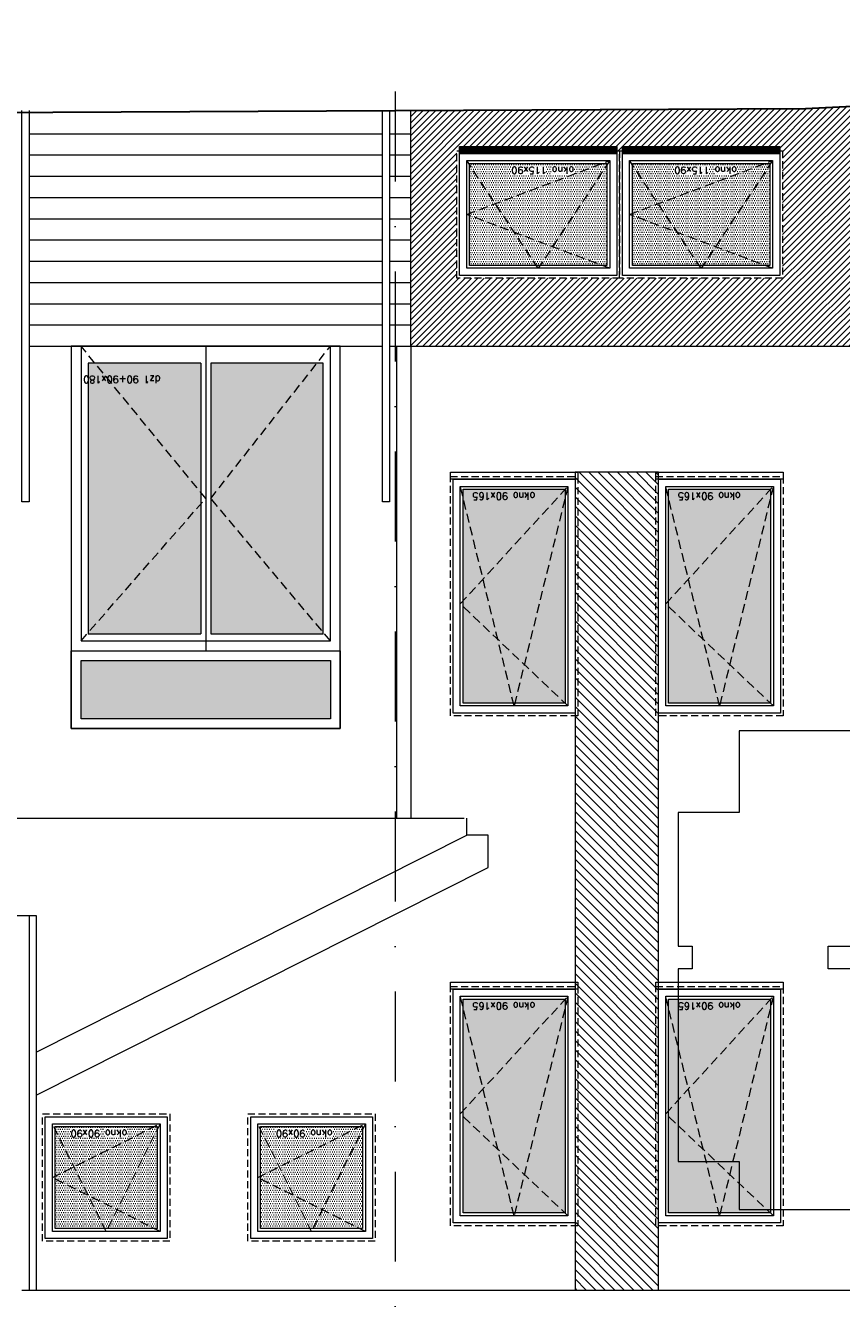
# Model space of a CAD drawing. Header units: millimetres. Extents: x 23192 to 177760, y -399809 to -79279.
# Tile 163 of 256: x 52930 to 53506, y -192097 to -191199. Entities that reach past the tile are written whole.
import ezdxf

# ---------------------------------------------------------------- set-up
doc = ezdxf.new("R2010")
doc.units = ezdxf.units.MM
for name, pattern in [('CACHE', [9.525, 6.35, -3.175]), ('CARKOVANA', [7.5, 5, -2.5]), ('DASHDOT', [25.4, 12.7, -6.35, 0, -6.35])]:
    doc.linetypes.add(name, pattern=pattern)
doc.layers.get('0').update_dxf_attribs({"lineweight": 0})
for name, color, linetype, lineweight in [('!! 0_ Istn-okna', 6, 'Continuous', 13), ('!! 0_ Istn-sciany', 3, 'Continuous', 30), ('!! 0_ WIDOK ELEWACJA', 4, 'Continuous', 0), ('!! 0_Istn-cienka', 4, 'Continuous', 9), ('!! 0_Osie', 1, 'DASHDOT', 13), ('!! 1_Hatch dach', 252, 'Continuous', 5), ('!! 2_NOWE OKNA WIDOk - remont', 140, 'Continuous', 5), ('!! 2_TYNK OBRYS', 252, 'Continuous', 13), ('0-osie-liniA', 14, 'DASHDOT', 5)]:
    doc.layers.add(name, color=color, linetype=linetype, lineweight=lineweight)
doc.layers.add('!! 1_ELEWACJA KOLOR', color=7, linetype='Continuous', lineweight=13, true_color=0x6888bb)
doc.layers.add('!! 2_ELEWACJA COKÓŁ', color=9, linetype='Continuous', lineweight=13, true_color=0x808080)
doc.layers.add('Powierzchnia', color=140, linetype='Continuous', lineweight=5, plot=False)
doc.styles.add('TXT', font='simplex.shx')

# ---------------------------------------------------------------- blocks, each defined once
blk = doc.blocks.new('okno 90x180')
at = {"layer": '!! 1_Hatch dach', "true_color": 0x575757}
h = blk.add_hatch(dxfattribs=at)
h.set_pattern_fill('DOTS', color=251)
h.set_pattern_definition([(0, (-9632.3096, -11392.1331), (0.79375, 1.5875), [0, -1.5875])])
h.paths.add_polyline_path([(9, -20), (81, -20), (81, -171), (9, -171)])
at = {"layer": '!! 0_ Istn-okna', "linetype": 'CARKOVANA', "lineweight": 5}
blk.add_lwpolyline([(0, -11), (90, -11), (90, -180), (0, -180)], close=True, dxfattribs=at)
at = {"layer": '!! 0_ Istn-okna'}
for points in [[(2, -13), (88, -13), (88, -178), (2, -178)], [(7, -18), (83, -18), (83, -173), (7, -173)], [(9, -20), (81, -20), (81, -171), (9, -171)], [(0, -178), (90, -178), (90, -183), (0, -183)]]:
    blk.add_lwpolyline(points, close=True, dxfattribs=at)
at = {"layer": '!! 1_Hatch dach', "color": 251, "linetype": 'CACHE', "true_color": 0x575757}
for points in [[(7, -173), (45, -18), (83, -173)], [(7, -18), (83, -90), (7, -173)]]:
    blk.add_lwpolyline(points, dxfattribs=at)
at = {"insert": (30.08, -163.59), "char_height": 5, "attachment_point": 1, "style": 'TXT'}
blk.add_mtext_dynamic_manual_height_columns('okno 90x165', width=52.6299, gutter_width=75, heights=[0], dxfattribs=at)
blk = doc.blocks.new('okno 115x115')
at = {"layer": '!! 1_Hatch dach', "true_color": 0x575757}
h = blk.add_hatch(dxfattribs=at)
h.set_pattern_fill('DOTS', color=251, angle=360)
h.set_pattern_definition([(360, (-21873.4686, 1906.5186), (0.79375, 1.5875), [0, -1.5875])])
h.paths.add_polyline_path([(-12257.16, 13266.65), (-12160.16, 13266.65), (-12160.16, 13194.65), (-12257.16, 13194.65)])
h = blk.add_hatch(dxfattribs=at)
h.set_pattern_fill('ANSI31', color=251, scale=0.2, angle=360)
h.paths.add_polyline_path([(-12264.16, 13187.65), (-12153.16, 13187.65), (-12153.16, 13182.65), (-12264.16, 13182.65)])
at = {"layer": '!! 0_ Istn-okna', "linetype": 'CARKOVANA', "lineweight": 5}
blk.add_lwpolyline([(-12266.16, 13275.65), (-12151.16, 13275.65), (-12151.16, 13185.65), (-12266.16, 13185.65)], close=True, dxfattribs=at)
at = {"layer": '!! 0_ Istn-okna'}
for points in [[(-12264.16, 13273.65), (-12153.16, 13273.65), (-12153.16, 13187.65), (-12264.16, 13187.65)], [(-12259.16, 13268.65), (-12158.16, 13268.65), (-12158.16, 13192.65), (-12259.16, 13192.65)], [(-12257.16, 13266.65), (-12160.16, 13266.65), (-12160.16, 13194.65), (-12257.16, 13194.65)], [(-12264.16, 13187.65), (-12153.16, 13187.65), (-12153.16, 13182.65), (-12264.16, 13182.65)]]:
    blk.add_lwpolyline(points, close=True, dxfattribs=at)
at = {"layer": '!! 1_Hatch dach', "color": 251, "linetype": 'CACHE', "true_color": 0x575757}
for points in [[(-12259.16, 13192.65), (-12208.66, 13268.65), (-12158.16, 13192.65)], [(-12259.16, 13268.65), (-12158.16, 13230.65), (-12259.16, 13192.65)]]:
    blk.add_lwpolyline(points, dxfattribs=at)
at = {"insert": (-12234.08, 13202.06), "char_height": 5, "attachment_point": 1, "style": 'TXT'}
blk.add_mtext_dynamic_manual_height_columns('okno 115x90', width=52.6299, gutter_width=75, heights=[0], dxfattribs=at)
blk = doc.blocks.new('okno 90x90')
at = {"layer": '!! 1_Hatch dach', "true_color": 0x575757}
h = blk.add_hatch(dxfattribs=at)
h.set_pattern_fill('DOTS', color=251)
h.set_pattern_definition([(0, (-9634.3096, -11214.1331), (0.79375, 1.5875), [0, -1.5875])])
h.paths.add_polyline_path([(7, 79), (79, 79), (79, 7), (7, 7)])
at = {"layer": '!! 0_ Istn-okna', "linetype": 'CARKOVANA', "lineweight": 5}
blk.add_lwpolyline([(-2, 88), (88, 88), (88, -2), (-2, -2)], close=True, dxfattribs=at)
at = {"layer": '!! 0_ Istn-okna'}
for points in [[(0, 86), (86, 86), (86, 0), (0, 0)], [(5, 81), (81, 81), (81, 5), (5, 5)], [(7, 79), (79, 79), (79, 7), (7, 7)]]:
    blk.add_lwpolyline(points, close=True, dxfattribs=at)
at = {"layer": '!! 1_Hatch dach', "color": 251, "linetype": 'CACHE', "true_color": 0x575757}
for points in [[(5, 5), (43, 81), (81, 5)], [(5, 81), (81, 43), (5, 5)]]:
    blk.add_lwpolyline(points, dxfattribs=at)
at = {"insert": (28.08, 14.41), "char_height": 5, "attachment_point": 1, "style": 'TXT'}
blk.add_mtext_dynamic_manual_height_columns('okno 90x90', width=52.6299, gutter_width=75, heights=[0], dxfattribs=at)
blk = doc.blocks.new('DRZWI ZEWNETRZNE 2')
at = {"layer": '!! 1_Hatch dach', "true_color": 0x575757}
h = blk.add_hatch(dxfattribs=at)
h.set_pattern_fill('DOTS', color=251)
h.set_pattern_definition([(180, (-95, 511.8881), (-0.79375, -1.5875), [0, -1.5875])])
h.paths.add_polyline_path([(-187, -465.41), (-266.5, -465.41), (-266.5, -656.41), (-187, -656.41)])
h.paths.add_polyline_path([(-273.5, -465.41), (-353, -465.41), (-353, -656.41), (-273.5, -656.41)])
h.paths.add_polyline_path([(-182, -405.41), (-358, -405.41), (-358, -446.41), (-182, -446.41)])
at = {"layer": '!! 0_ Istn-okna'}
for p, q in [((-182, -460.41), (-358, -460.41)), ((-358, -460.41), (-358, -668.41)), ((-273.5, -465.41), (-353, -465.41)), ((-353, -465.41), (-353, -656.41)), ((-187, -465.41), (-266.5, -465.41)), ((-187, -656.41), (-187, -465.41)), ((-182, -668.41), (-182, -460.41))]:
    blk.add_line(p, q, dxfattribs=at)
for points in [[(-175, -668.41), (-175, -398.41), (-365, -398.41), (-365, -668.41)], [(-175, -668.41), (-175, -453.41), (-365, -453.41), (-365, -668.41)], [(-270, -668.41), (-270, -453.41)], [(-273.5, -656.41), (-273.5, -465.41)], [(-266.5, -656.41), (-266.5, -465.41)], [(-353, -656.41), (-273.5, -656.41)], [(-266.5, -656.41), (-187, -656.41)], [(-365, -668.41), (-175, -668.41)]]:
    blk.add_lwpolyline(points, dxfattribs=at)
for points in [[(-175, -453.41), (-365, -453.41), (-365, -398.41), (-175, -398.41)], [(-182, -446.41), (-358, -446.41), (-358, -405.41), (-182, -405.41)]]:
    blk.add_lwpolyline(points, close=True, dxfattribs=at)
at = {"layer": '!! 1_Hatch dach', "color": 251, "linetype": 'CACHE', "true_color": 0x575757}
for points in [[(-358, -460.41), (-273.5, -560.91), (-358, -668.41)], [(-182, -460.41), (-270, -560.91), (-182, -668.41)]]:
    blk.add_lwpolyline(points, dxfattribs=at)
at = {"insert": (-238.16, -642.38), "char_height": 5, "attachment_point": 1, "style": 'TXT'}
blk.add_mtext_dynamic_manual_height_columns('dz1 90+90x180', width=52.6299, gutter_width=75, heights=[0], dxfattribs=at)
blk = doc.blocks.new('BLOK OSIE A-B PN')
at = {"layer": '0-osie-liniA', "ltscale": 5}
blk.add_lwpolyline([(53191.21, -182063.01), (53191.21, -184306.74)], dxfattribs=at)

msp = doc.modelspace()

# ---------------------------------------------------------------- hatches: boundary and pattern name
at = {"layer": '!! 1_ELEWACJA KOLOR', "true_color": 0x4f5358}
h = msp.add_hatch(dxfattribs=at)
h.set_pattern_fill('ANSI31', color=251, scale=1.5, angle=90)
h.set_pattern_definition([(135, (130878.9713, -432804.355), (-3.367596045, -3.367596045), [])])
h.paths.add_polyline_path([(53318.21142, -191514.00465), (53318.21142, -192091.41588), (53377.21142, -192091.41588), (53377.21142, -191514.00465)])
at = {"layer": '!! 2_ELEWACJA COKÓŁ', "true_color": 0x2b2b2c}
h = msp.add_hatch(dxfattribs=at)
h.set_pattern_fill('ANSI31', color=250)
h.paths.add_polyline_path([(54666.71142, -191369.50465), (54470.58981, -191369.9729), (54470.58981, -191155.00465), (54466.71142, -191155.00465), (54466.71142, -191400.00465), (54666.71142, -191400.00465)])
h.paths.add_polyline_path([(54466.71142, -191155.00465), (54442.70663, -191155.00465), (54442.70663, -191174.50465), (54437.70663, -191174.50465), (54362.16053, -191213.36138), (53480.96533, -191257.26509), (53202.21802, -191258.62086), (53202.21802, -191425.00465), (54462.71142, -191425.00465), (54462.71142, -191400.00465), (54466.71142, -191400.00465)])
h.paths.add_polyline_path([(53764.71142, -191377.00465), (53649.71142, -191377.00465), (53534.71142, -191377.00465), (53534.71142, -191287.00465), (53536.71142, -191287.00465), (53536.71142, -191284.00465), (53647.71142, -191284.00465), (53647.71142, -191287.00465), (53649.71142, -191287.00465), (53651.71142, -191287.00465), (53651.71142, -191284.00465), (53762.71142, -191284.00465), (53762.71142, -191287.00465), (53764.71142, -191287.00465)], flags=16)
h.paths.add_polyline_path([(53762.71142, -191375.00465), (53651.71142, -191375.00465), (53651.71142, -191289.00465), (53762.71142, -191289.00465)], flags=0)
h.paths.add_polyline_path([(53757.71142, -191370.00465), (53656.71142, -191370.00465), (53656.71142, -191294.00465), (53757.71142, -191294.00465)], flags=0)
h.paths.add_polyline_path([(53708.54037, -191368.00465), (53707.21142, -191370.00465), (53705.88248, -191368.00465), (53658.71142, -191368.00465), (53658.71142, -191332.75712), (53656.71142, -191332.00465), (53658.71142, -191331.25217), (53658.71142, -191297.01455), (53658.04037, -191296.00465), (53752.39564, -191296.00465), (53757.71142, -191294.00465), (53755.71142, -191297.01455), (53755.71142, -191368.00465)], flags=0)
h.paths.add_polyline_path([(53647.71142, -191375.00465), (53536.71142, -191375.00465), (53536.71142, -191289.00465), (53647.71142, -191289.00465)], flags=0)
h.paths.add_polyline_path([(53642.71142, -191370.00465), (53541.71142, -191370.00465), (53541.71142, -191294.00465), (53642.71142, -191294.00465)], flags=0)
h.paths.add_polyline_path([(53593.54037, -191368.00465), (53592.21142, -191370.00465), (53590.88248, -191368.00465), (53543.71142, -191368.00465), (53543.71142, -191332.75712), (53541.71142, -191332.00465), (53543.71142, -191331.25217), (53543.71142, -191297.01455), (53543.04037, -191296.00465), (53637.39564, -191296.00465), (53642.71142, -191294.00465), (53640.71142, -191297.01455), (53640.71142, -191368.00465)], flags=0)
h.paths.add_polyline_path([(54134.71142, -191287.00465), (54136.71142, -191287.00465), (54136.71142, -191284.00465), (54247.71142, -191284.00465), (54247.71142, -191287.00465), (54249.71142, -191287.00465), (54251.71142, -191287.00465), (54251.71142, -191284.00465), (54362.71142, -191284.00465), (54362.71142, -191287.00465), (54364.71142, -191287.00465), (54364.71142, -191377.00465), (54249.71142, -191377.00465), (54134.71142, -191377.00465)], flags=16)
h.paths.add_polyline_path([(54136.71142, -191289.00465), (54247.71142, -191289.00465), (54247.71142, -191375.00465), (54136.71142, -191375.00465)], flags=0)
h.paths.add_polyline_path([(54141.71142, -191294.00465), (54242.71142, -191294.00465), (54242.71142, -191370.00465), (54141.71142, -191370.00465)], flags=0)
h.paths.add_polyline_path([(54141.71142, -191332.00465), (54143.71142, -191331.25217), (54143.71142, -191297.01455), (54143.04037, -191296.00465), (54237.39564, -191296.00465), (54242.71142, -191294.00465), (54240.71142, -191297.01455), (54240.71142, -191368.00465), (54193.54037, -191368.00465), (54192.21142, -191370.00465), (54190.88248, -191368.00465), (54143.71142, -191368.00465), (54143.71142, -191332.75712)], flags=0)
h.paths.add_polyline_path([(53464.71142, -191377.00465), (53349.71142, -191377.00465), (53234.71142, -191377.00465), (53234.71142, -191287.00465), (53236.71142, -191287.00465), (53236.71142, -191284.00465), (53347.71142, -191284.00465), (53347.71142, -191287.00465), (53349.71142, -191287.00465), (53351.71142, -191287.00465), (53351.71142, -191284.00465), (53462.71142, -191284.00465), (53462.71142, -191287.00465), (53464.71142, -191287.00465)], flags=16)
h.paths.add_polyline_path([(53462.71142, -191375.00465), (53351.71142, -191375.00465), (53351.71142, -191289.00465), (53462.71142, -191289.00465)], flags=0)
h.paths.add_polyline_path([(53457.71142, -191370.00465), (53356.71142, -191370.00465), (53356.71142, -191294.00465), (53457.71142, -191294.00465)], flags=0)
h.paths.add_polyline_path([(53408.54037, -191368.00465), (53407.21142, -191370.00465), (53405.88248, -191368.00465), (53358.71142, -191368.00465), (53358.71142, -191332.75712), (53356.71142, -191332.00465), (53358.71142, -191331.25217), (53358.71142, -191297.01455), (53358.04037, -191296.00465), (53452.39564, -191296.00465), (53457.71142, -191294.00465), (53455.71142, -191297.01455), (53455.71142, -191368.00465)], flags=0)
h.paths.add_polyline_path([(54251.71142, -191289.00465), (54362.71142, -191289.00465), (54362.71142, -191375.00465), (54251.71142, -191375.00465)], flags=0)
h.paths.add_polyline_path([(54256.71142, -191294.00465), (54357.71142, -191294.00465), (54357.71142, -191370.00465), (54256.71142, -191370.00465)], flags=0)
h.paths.add_polyline_path([(54256.71142, -191332.00465), (54258.71142, -191331.25217), (54258.71142, -191297.01455), (54258.04037, -191296.00465), (54352.39564, -191296.00465), (54357.71142, -191294.00465), (54355.71142, -191297.01455), (54355.71142, -191368.00465), (54308.54037, -191368.00465), (54307.21142, -191370.00465), (54305.88248, -191368.00465), (54258.71142, -191368.00465), (54258.71142, -191332.75712)], flags=0)
h.paths.add_polyline_path([(53347.71142, -191375.00465), (53236.71142, -191375.00465), (53236.71142, -191289.00465), (53347.71142, -191289.00465)], flags=0)
h.paths.add_polyline_path([(53342.71142, -191370.00465), (53241.71142, -191370.00465), (53241.71142, -191294.00465), (53342.71142, -191294.00465)], flags=0)
h.paths.add_polyline_path([(53293.54037, -191368.00465), (53292.21142, -191370.00465), (53290.88248, -191368.00465), (53243.71142, -191368.00465), (53243.71142, -191332.75712), (53241.71142, -191332.00465), (53243.71142, -191331.25217), (53243.71142, -191297.01455), (53243.04037, -191296.00465), (53337.39564, -191296.00465), (53342.71142, -191294.00465), (53340.71142, -191297.01455), (53340.71142, -191368.00465)], flags=0)
h.paths.add_polyline_path([(53318.88367, -191297.16428), (53269.71701, -191297.16428), (53269.71701, -191304.66428), (53318.88367, -191304.66428)], flags=8)
h.paths.add_polyline_path([(53433.88367, -191297.16428), (53384.71701, -191297.16428), (53384.71701, -191304.66428), (53433.88367, -191304.66428)], flags=8)
h.paths.add_polyline_path([(53618.88367, -191297.16428), (53569.71701, -191297.16428), (53569.71701, -191304.66428), (53618.88367, -191304.66428)], flags=8)
h.paths.add_polyline_path([(53733.88367, -191297.16428), (53684.71701, -191297.16428), (53684.71701, -191304.66428), (53733.88367, -191304.66428)], flags=8)
h.paths.add_polyline_path([(54218.88367, -191297.16428), (54169.71701, -191297.16428), (54169.71701, -191304.66428), (54218.88367, -191304.66428)], flags=8)
h.paths.add_polyline_path([(54333.88367, -191297.16428), (54284.71701, -191297.16428), (54284.71701, -191304.66428), (54333.88367, -191304.66428)], flags=8)

# ---------------------------------------------------------------- linework, layer by layer
at = {"layer": '!! 0_ Istn-sciany'}
for points in [[(53480.96533, -191257.26509), (54362.16053, -191213.36138)], [(48891.71142, -191279.58636), (53480.96533, -191257.26509)]]:
    msp.add_lwpolyline(points, dxfattribs=at)
at = {"layer": '!! 0_ WIDOK ELEWACJA'}
for points in [[(53202.21802, -191425.00465), (53202.21802, -191258.62086)], [(52932.71142, -191425.00465), (53182.21802, -191425.00465)], [(53187.21802, -191425.00465), (54467.71142, -191425.00465)], [(53192.21802, -191425.00465), (53192.21802, -191758.21026)], [(53202.21802, -191425.00465), (53202.21802, -191758.21026)], [(52922.71142, -191758.21026), (53239.9982, -191758.21026)], [(53241.80668, -191770.19886), (53241.80668, -191758.21026)], [(52937.71142, -191923.45729), (53241.80668, -191770.19886)], [(53256.80668, -191793.04828), (53256.80668, -191770.19886), (53241.80668, -191770.19886)], [(52937.71142, -191953.86644), (53256.80668, -191793.04828)], [(52634.71142, -191827.00465), (52937.71142, -191827.00465)], [(52932.71142, -191827.00465), (52932.71142, -192091.41588)], [(52937.71142, -191827.00465), (52937.71142, -192091.41588)], [(52927.71142, -192091.41588), (52962.30008, -192091.41588)], [(52962.30008, -192091.41588), (55107.71142, -192091.41588)]]:
    msp.add_lwpolyline(points, dxfattribs=at)
at = {"layer": '!! 0_Istn-cienka'}
for points in [[(52932.71142, -191258.69382), (52932.71142, -191535.00465), (52927.71142, -191535.00465), (52927.71142, -191258.71814)], [(53187.21802, -191258.69382), (53187.21802, -191535.00465), (53182.21802, -191535.00465), (53182.21802, -191258.71814)], [(52932.71142, -191275.00465), (53182.21802, -191275.00465)], [(53187.21802, -191275.00465), (53202.21802, -191275.00465)], [(52932.71142, -191290.00465), (53182.21802, -191290.00465)], [(53187.21802, -191290.00465), (53202.21802, -191290.00465)], [(52932.71142, -191305.00465), (53182.21802, -191305.00465)], [(53187.21802, -191305.00465), (53202.21802, -191305.00465)], [(52932.71142, -191320.00465), (53182.21802, -191320.00465)], [(53187.21802, -191320.00465), (53202.21802, -191320.00465)], [(52932.71142, -191335.00465), (53182.21802, -191335.00465)], [(53187.21802, -191335.00465), (53202.21802, -191335.00465)], [(52932.71142, -191350.00465), (53182.21802, -191350.00465)], [(53187.21802, -191350.00465), (53202.21802, -191350.00465)], [(52932.71142, -191365.00465), (53182.21802, -191365.00465)], [(53187.21802, -191365.00465), (53202.21802, -191365.00465)], [(52932.71142, -191380.00465), (53182.21802, -191380.00465)], [(53187.21802, -191380.00465), (53202.21802, -191380.00465)], [(52932.71142, -191395.00465), (53182.21802, -191395.00465)], [(53187.21802, -191395.00465), (53202.21802, -191395.00465)], [(52932.71142, -191410.00465), (53182.21802, -191410.00465)], [(53187.21802, -191410.00465), (53202.21802, -191410.00465)], [(52932.71142, -191425.00465), (53182.21802, -191425.00465)], [(53187.21802, -191425.00465), (53202.21802, -191425.00465)]]:
    msp.add_lwpolyline(points, dxfattribs=at)
at = {"layer": '!! 2_TYNK OBRYS'}
msp.add_lwpolyline([(53318.21142, -191514.00465), (53318.21142, -192091.41588), (53377.21142, -192091.41588), (53377.21142, -191514.00465)], close=True, dxfattribs=at)
at = {"layer": 'Powierzchnia'}
msp.add_lwpolyline([(53643.9805, -191696.60834), (53433.9805, -191696.60834), (53433.9805, -191754.19906), (53390.9805, -191754.19906), (53390.9805, -191848.60834), (53400.9805, -191848.60834), (53400.9805, -191864.60834), (53390.9805, -191864.60834), (53390.9805, -192000.60834), (53433.9805, -192000.60834), (53433.9805, -192034.60834), (53545.9805, -192034.60834), (53545.9805, -192004.60834), (53543.9805, -192004.60834), (53543.9805, -191980.60834), (53643.9805, -191980.60834), (53643.9805, -191864.60834), (53496.9805, -191864.60834), (53496.9805, -191848.60834), (53643.9805, -191848.60834)], close=True, dxfattribs=at)

# ---------------------------------------------------------------- block references
at = {"layer": '!! 0_Osie'}
msp.add_blockref('BLOK OSIE A-B PN', (0, -9182.23287), dxfattribs=at)
at = {"layer": '!! 2_NOWE OKNA WIDOk - remont', "rotation": 180}
for name, p in [('okno 115x115', (41083.55241, -178101.35287)), ('okno 115x115', (41198.55241, -178101.35287)), ('DRZWI ZEWNETRZNE 2', (52787.46472, -192093.41935)), ('okno 90x180', (53320.21142, -191697.00465)), ('okno 90x180', (53465.21142, -191697.00465)), ('okno 90x180', (53320.21142, -192057.00465)), ('okno 90x180', (53465.21142, -192057.00465)), ('okno 90x90', (53030.21142, -191969.00465)), ('okno 90x90', (53175.21142, -191969.00465))]:
    msp.add_blockref(name, p, dxfattribs=at)

doc.saveas('drawing.dxf')
